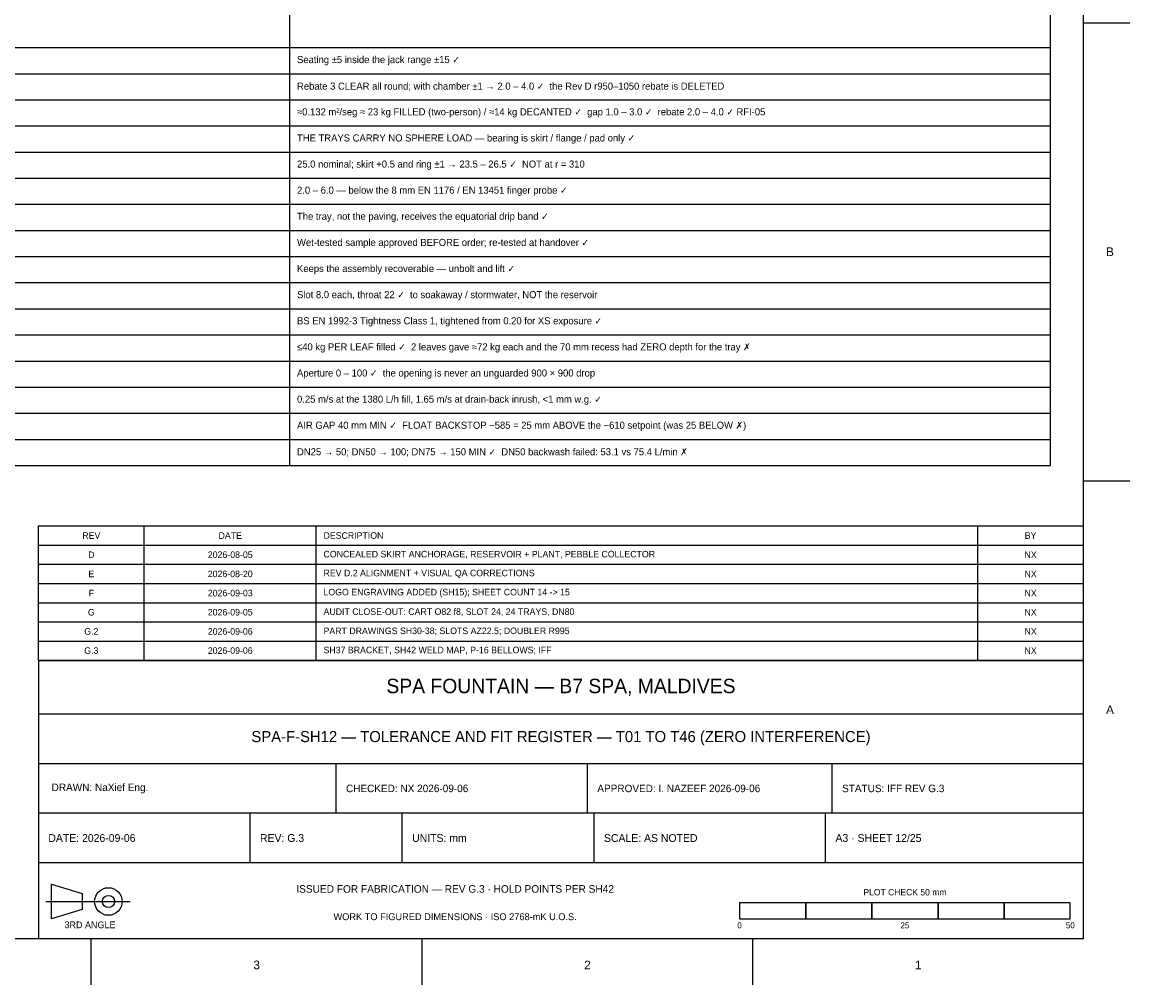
# Model space of a CAD drawing. Header units: millimetres. Extents: x 3 to 417, y 2 to 294.
# Tile 5 of 6: x 250 to 417, y 3 to 149. Entities that reach past the tile are written whole.
import ezdxf

# ---------------------------------------------------------------- set-up
doc = ezdxf.new("R2010")
doc.units = ezdxf.units.MM
for name, color, linetype in [('DIM', 3, 'Continuous'), ('TEXT', 2, 'Continuous'), ('TITLEBLOCK', 7, 'Continuous')]:
    doc.layers.add(name, color=color, linetype=linetype)

msp = doc.modelspace()

# ---------------------------------------------------------------- linework, layer by layer
at = {"layer": 'DIM'}
for p, q in [((290, 81.55), (290, 283)), ((405, 81.55), (405, 283)), ((15, 144.75), (405, 144.75)), ((15, 140.8), (405, 140.8)), ((15, 136.85), (405, 136.85)), ((15, 132.9), (405, 132.9)), ((15, 128.95), (405, 128.95)), ((15, 125), (405, 125)), ((15, 121.05), (405, 121.05)), ((15, 117.1), (405, 117.1)), ((15, 113.15), (405, 113.15)), ((15, 109.2), (405, 109.2)), ((15, 105.25), (405, 105.25)), ((15, 101.3), (405, 101.3)), ((15, 97.35), (405, 97.35)), ((15, 93.4), (405, 93.4)), ((15, 89.45), (405, 89.45)), ((15, 85.5), (405, 85.5)), ((15, 81.55), (405, 81.55))]:
    msp.add_line(p, q, dxfattribs=at)
at = {"layer": 'TITLEBLOCK'}
for p, q in [((410, 148.5), (417, 148.5)), ((410, 79.25), (417, 79.25)), ((252, 72.4), (410, 72.4)), ((252, 52.1), (252, 72.4)), ((268, 52.1), (268, 72.4)), ((294, 52.1), (294, 72.4)), ((394, 52.1), (394, 72.4)), ((410, 52.1), (410, 72.4)), ((252, 69.5), (410, 69.5)), ((252, 66.6), (410, 66.6)), ((252, 63.7), (410, 63.7)), ((252, 60.8), (410, 60.8)), ((252, 57.9), (410, 57.9)), ((252, 55), (410, 55)), ((252, 52.1), (410, 52.1)), ((252, 44), (410, 44)), ((252, 36.5), (410, 36.5)), ((297, 29), (297, 36.5)), ((335, 29), (335, 36.5)), ((372, 29), (372, 36.5)), ((252, 29), (410, 29)), ((284, 21.5), (284, 29)), ((307, 21.5), (307, 29)), ((336, 21.5), (336, 29)), ((371, 21.5), (371, 29)), ((252, 21.5), (410, 21.5)), ((253.13, 15.61), (265.89, 15.61)), ((260, 3), (260, 10)), ((310, 3), (310, 10)), ((360, 3), (360, 10))]:
    msp.add_line(p, q, dxfattribs=at)
for points in [[(10, 10), (410, 10), (410, 287), (10, 287)], [(252, 10), (410, 10), (410, 52), (252, 52)], [(358, 13), (368, 13), (368, 15.4), (358, 15.4)], [(368, 13), (378, 13), (378, 15.4), (368, 15.4)], [(378, 13), (388, 13), (388, 15.4), (378, 15.4)], [(388, 13), (398, 13), (398, 15.4), (388, 15.4)], [(398, 13), (408, 13), (408, 15.4), (398, 15.4)]]:
    msp.add_lwpolyline(points, close=True, dxfattribs=at)
msp.add_lwpolyline([(254, 13), (254, 18.22), (258.64, 16.828), (258.64, 14.392), (254, 13)], dxfattribs=at)
for radius in [2.088, 0.928]:
    msp.add_circle((262.584, 15.61), radius, dxfattribs=at)

# ---------------------------------------------------------------- texts
at = {"layer": 'TEXT', "attachment_point": 4}
for s, insert, char_height in [('Seating ±5 inside the jack range ±15 ✓', (291.1, 142.775), 1.06747), ('Rebate 3 CLEAR all round; with chamber ±1 → 2.0 – 4.0 ✓  the Rev D r950–1050 rebate is DELETED', (291.1, 138.825), 1.06747), ('≈0.132 m²/seg ≈ 23 kg FILLED (two-person) / ≈14 kg DECANTED ✓  gap 1.0 – 3.0 ✓  rebate 2.0 – 4.0 ✓ RFI-05', (291.1, 134.875), 1.067472), ('THE TRAYS CARRY NO SPHERE LOAD — bearing is skirt / flange / pad only ✓', (291.1, 130.925), 1.06747), ('25.0 nominal; skirt +0.5 and ring ±1 → 23.5 – 26.5 ✓  NOT at r = 310', (291.1, 126.975), 1.06747), ('2.0 – 6.0 — below the 8 mm EN 1176 / EN 13451 finger probe ✓', (291.1, 123.025), 1.06747), ('The tray, not the paving, receives the equatorial drip band ✓', (291.1, 119.075), 1.06747), ('Wet-tested sample approved BEFORE order; re-tested at handover ✓', (291.1, 115.125), 1.06747), ('Keeps the assembly recoverable — unbolt and lift ✓', (291.1, 111.175), 1.06747), ('Slot 8.0 each, throat 22 ✓  to soakaway / stormwater, NOT the reservoir', (291.1, 107.225), 1.06747), ('BS EN 1992-3 Tightness Class 1, tightened from 0.20 for XS exposure ✓', (291.1, 103.275), 1.06747), ('≤40 kg PER LEAF filled ✓  2 leaves gave ≈72 kg each and the 70 mm recess had ZERO depth for the tray ✗', (291.1, 99.325), 1.067472), ('Aperture 0 – 100 ✓  the opening is never an unguarded 900 × 900 drop', (291.1, 95.375), 1.06747), ('0.25 m/s at the 1380 L/h fill, 1.65 m/s at drain-back inrush, <1 mm w.g. ✓', (291.1, 91.425), 1.06747), ('AIR GAP 40 mm MIN ✓  FLOAT BACKSTOP −585 = 25 mm ABOVE the −610 setpoint (was 25 BELOW ✗)', (291.1, 87.475), 1.06747), ('DN25 → 50; DN50 → 100; DN75 → 150 MIN ✓  DN50 backwash failed: 53.1 vs 75.4 L/min ✗', (291.1, 83.525), 1.06747)]:
    msp.add_mtext(s, dxfattribs=dict(at, insert=insert, char_height=char_height))
at = {"layer": 'TITLEBLOCK'}
for s, insert, char_height, attachment_point in [('B', (414, 113.875), 1.322, 5), ('REV', (260, 70.95), 0.9912, 5), ('DATE', (281, 70.95), 0.9912, 5), ('DESCRIPTION', (295.1, 70.95), 0.99122, 4), ('BY', (402, 70.95), 0.9912, 5), ('D', (260, 68.05), 0.991, 5), ('2026-08-05', (281, 68.05), 0.9912, 5), ('CONCEALED SKIRT ANCHORAGE, RESERVOIR + PLANT, PEBBLE COLLECTOR', (295.1, 68.05), 0.99122, 4), ('NX', (402, 68.05), 0.9912, 5), ('E', (260, 65.15), 0.991, 5), ('2026-08-20', (281, 65.15), 0.9912, 5), ('REV D.2 ALIGNMENT + VISUAL QA CORRECTIONS', (295.1, 65.15), 0.99122, 4), ('NX', (402, 65.15), 0.9912, 5), ('F', (260, 62.25), 0.991, 5), ('2026-09-03', (281, 62.25), 0.9912, 5), ('LOGO ENGRAVING ADDED (SH15); SHEET COUNT 14 -> 15', (295.1, 62.25), 0.99122, 4), ('NX', (402, 62.25), 0.9912, 5), ('G', (260, 59.35), 0.991, 5), ('2026-09-05', (281, 59.35), 0.9912, 5), ('AUDIT CLOSE-OUT: CART O82 f8, SLOT 24, 24 TRAYS, DN80', (295.1, 59.35), 0.99122, 4), ('NX', (402, 59.35), 0.9912, 5), ('G.2', (260, 56.45), 0.9912, 5), ('2026-09-06', (281, 56.45), 0.9912, 5), ('PART DRAWINGS SH30-38; SLOTS AZ22.5; DOUBLER R995', (295.1, 56.45), 0.99122, 4), ('NX', (402, 56.45), 0.9912, 5), ('G.3', (260, 53.55), 0.9912, 5), ('2026-09-06', (281, 53.55), 0.9912, 5), ('SH37 BRACKET, SH42 WELD MAP, P-16 BELLOWS; IFF', (295.1, 53.55), 0.99122, 4), ('NX', (402, 53.55), 0.9912, 5), ('SPA FOUNTAIN — B7 SPA, MALDIVES', (331, 48), 2.18578, 5), ('A', (414, 44.625), 1.322, 5), ('SPA-F-SH12 — TOLERANCE AND FIT REGISTER — T01 TO T46 (ZERO INTERFERENCE)', (331, 40.3), 1.67746, 5), ('DRAWN: NaXief Eng.', (254, 32.7), 1.13101, 4), ('CHECKED: NX 2026-09-06', (298.5, 32.7), 1.13101, 4), ('APPROVED: I. NAZEEF 2026-09-06', (336.5, 32.7), 1.13101, 4), ('STATUS: IFF REV G.3', (373.5, 32.7), 1.13101, 4), ('DATE: 2026-09-06', (253.5, 25.2), 1.18184, 4), ('REV: G.3', (285.5, 25.2), 1.1818, 4), ('UNITS: mm', (308.5, 25.2), 1.1818, 4), ('SCALE: AS NOTED', (337.5, 25.2), 1.18184, 4), ('A3 · SHEET 12/25', (372.5, 25.2), 1.18184, 4), ('ISSUED FOR FABRICATION — REV G.3 · HOLD POINTS PER SH42', (315, 17.5), 1.14372, 5), ('PLOT CHECK 50 mm', (383, 17), 0.96581, 5), ('WORK TO FIGURED DIMENSIONS · ISO 2768-mK U.O.S.', (315, 13.3), 1.04206, 5), ('3RD ANGLE', (259.8, 12.072), 1.0166, 5), ('0', (358, 12), 0.915, 5), ('25', (383, 12), 0.915, 5), ('50', (408, 12), 0.915, 5), ('3', (285, 6), 1.322, 5), ('2', (335, 6), 1.322, 5), ('1', (385, 6), 1.322, 5)]:
    msp.add_mtext(s, dxfattribs=dict(at, insert=insert, char_height=char_height, attachment_point=attachment_point))

doc.saveas('drawing.dxf')
